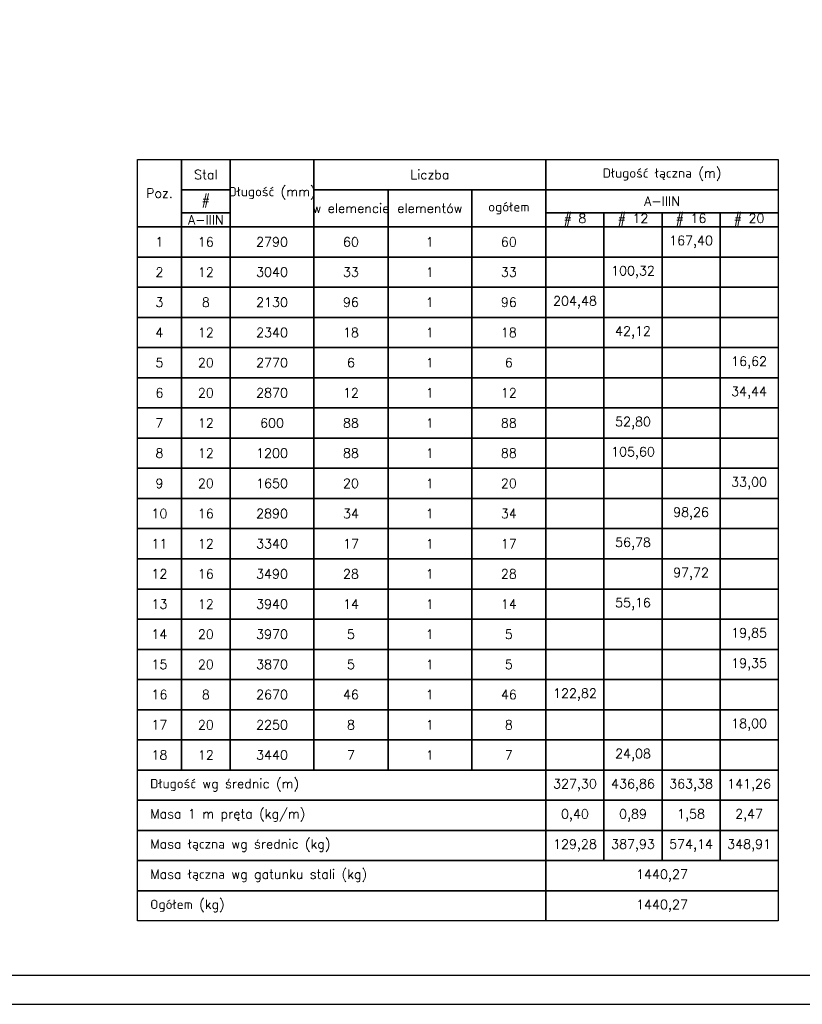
# Model space of a CAD drawing. Header units: millimetres. Extents: x -62590 to 46238, y 147773 to 522018.
# Tile 13 of 93: x 21155 to 24526, y 219643 to 223884. Entities that reach past the tile are written whole.
import ezdxf

# ---------------------------------------------------------------- set-up
doc = ezdxf.new("R2010")
doc.units = ezdxf.units.MM
for name, color, linetype in [('!PB_Ramka', 7, 'Continuous'), ('AutoCAD_Structural_Detailing_tabele zbrojenia', 7, 'Continuous'), ('e-cad_opisy', 7, 'Continuous')]:
    doc.layers.add(name, color=color, linetype=linetype)
doc.styles.add('style2', font='simplex.shx', dxfattribs={"height": 40})

# ---------------------------------------------------------------- blocks, each defined once
blk = doc.blocks.new('*U590')
at = {"layer": 'e-cad_opisy', "color": 8, "ltscale": 0.4}
blk.add_lwpolyline([(0, 0), (1300, 0), (1300, 420), (25, 420), (25, 297), (0, 297), (0, 0)], dxfattribs=at)
at = {"layer": 'e-cad_opisy', "color": 3, "ltscale": 0.4}
blk.add_lwpolyline([(30, 5), (1295, 5), (1295, 415), (30, 415), (30, 5)], dxfattribs=at)

msp = doc.modelspace()

# ---------------------------------------------------------------- linework, layer by layer
at = {"layer": 'AutoCAD_Structural_Detailing_tabele zbrojenia', "color": 1}
for p, q in [((21661.9, 223281.5), (24421.9, 223281.5)), ((21661.9, 220001.5), (21661.9, 223281.5)), ((21661.9, 223281.5), (21851.9, 223281.5)), ((21661.9, 222991.5), (21661.9, 223281.5)), ((21851.9, 223281.5), (21851.9, 222991.5)), ((21851.9, 223281.5), (22061.9, 223281.5)), ((21851.9, 223151.5), (21851.9, 223281.5)), ((22061.9, 223281.5), (22421.9, 223281.5)), ((22061.9, 222991.5), (22061.9, 223281.5)), ((22061.9, 223281.5), (22061.9, 223151.5)), ((22421.9, 223281.5), (22421.9, 222991.5)), ((22421.9, 223281.5), (23421.9, 223281.5)), ((22421.9, 223151.5), (22421.9, 223281.5)), ((23421.9, 223281.5), (23421.9, 223151.5)), ((23421.9, 223281.5), (24421.9, 223281.5)), ((23421.9, 223151.5), (23421.9, 223281.5)), ((24421.9, 223281.5), (24421.9, 220001.5)), ((24421.9, 223281.5), (24421.9, 223151.5)), ((22061.9, 223151.5), (21851.9, 223151.5)), ((21851.9, 223151.5), (22061.9, 223151.5)), ((21851.9, 223051.5), (21851.9, 223151.5)), ((22061.9, 223151.5), (22061.9, 223051.5)), ((23421.9, 223151.5), (22421.9, 223151.5)), ((22421.9, 223151.5), (22741.9, 223151.5)), ((22421.9, 222991.5), (22421.9, 223151.5)), ((22741.9, 223151.5), (23101.9, 223151.5)), ((22741.9, 222991.5), (22741.9, 223151.5)), ((22741.9, 223151.5), (22741.9, 222991.5)), ((23101.9, 223151.5), (23421.9, 223151.5)), ((23101.9, 222991.5), (23101.9, 223151.5)), ((23101.9, 223151.5), (23101.9, 222991.5)), ((23421.9, 223151.5), (23421.9, 222991.5)), ((24421.9, 223151.5), (23421.9, 223151.5)), ((23421.9, 223151.5), (24421.9, 223151.5)), ((23421.9, 223051.5), (23421.9, 223151.5)), ((24421.9, 223151.5), (24421.9, 223051.5)), ((22061.9, 223051.5), (21851.9, 223051.5)), ((21851.9, 223051.5), (22061.9, 223051.5)), ((21851.9, 222991.5), (21851.9, 223051.5)), ((22061.9, 223051.5), (22061.9, 222991.5)), ((24421.9, 223051.5), (23421.9, 223051.5)), ((23421.9, 223051.5), (23671.9, 223051.5)), ((23421.9, 222991.5), (23421.9, 223051.5)), ((23671.9, 223051.5), (23671.9, 222991.5)), ((23671.9, 223051.5), (23921.9, 223051.5)), ((23671.9, 222991.5), (23671.9, 223051.5)), ((23921.9, 223051.5), (23921.9, 222991.5)), ((23921.9, 223051.5), (24171.9, 223051.5)), ((23921.9, 222991.5), (23921.9, 223051.5)), ((24171.9, 223051.5), (24171.9, 222991.5)), ((24171.9, 223051.5), (24421.9, 223051.5)), ((24171.9, 222991.5), (24171.9, 223051.5)), ((24421.9, 223051.5), (24421.9, 222991.5)), ((21851.9, 222991.5), (21661.9, 222991.5)), ((21661.9, 222991.5), (21851.9, 222991.5)), ((21661.9, 222861.5), (21661.9, 222991.5)), ((22061.9, 222991.5), (21851.9, 222991.5)), ((21851.9, 222991.5), (21851.9, 222861.5)), ((21851.9, 222991.5), (22061.9, 222991.5)), ((21851.9, 222861.5), (21851.9, 222991.5)), ((22421.9, 222991.5), (22061.9, 222991.5)), ((22061.9, 222991.5), (22061.9, 222861.5)), ((22061.9, 222991.5), (22421.9, 222991.5)), ((22061.9, 222861.5), (22061.9, 222991.5)), ((22741.9, 222991.5), (22421.9, 222991.5)), ((22421.9, 222991.5), (22421.9, 222861.5)), ((22421.9, 222991.5), (22741.9, 222991.5)), ((22421.9, 222861.5), (22421.9, 222991.5)), ((23101.9, 222991.5), (22741.9, 222991.5)), ((22741.9, 222991.5), (22741.9, 222861.5)), ((22741.9, 222991.5), (23101.9, 222991.5)), ((22741.9, 222861.5), (22741.9, 222991.5)), ((23421.9, 222991.5), (23101.9, 222991.5)), ((23101.9, 222991.5), (23101.9, 222861.5)), ((23101.9, 222991.5), (23421.9, 222991.5)), ((23101.9, 222861.5), (23101.9, 222991.5)), ((23671.9, 222991.5), (23421.9, 222991.5)), ((23421.9, 222991.5), (23421.9, 222861.5)), ((23421.9, 222991.5), (23671.9, 222991.5)), ((23421.9, 222861.5), (23421.9, 222991.5)), ((23921.9, 222991.5), (23671.9, 222991.5)), ((23671.9, 222991.5), (23671.9, 222861.5)), ((23671.9, 222991.5), (23921.9, 222991.5)), ((23671.9, 222861.5), (23671.9, 222991.5)), ((24171.9, 222991.5), (23921.9, 222991.5)), ((23921.9, 222991.5), (23921.9, 222861.5)), ((23921.9, 222991.5), (24171.9, 222991.5)), ((23921.9, 222861.5), (23921.9, 222991.5)), ((24421.9, 222991.5), (24171.9, 222991.5)), ((24171.9, 222991.5), (24171.9, 222861.5)), ((24171.9, 222991.5), (24421.9, 222991.5)), ((24171.9, 222861.5), (24171.9, 222991.5)), ((24421.9, 222991.5), (24421.9, 222861.5)), ((21851.9, 222861.5), (21661.9, 222861.5)), ((21661.9, 222861.5), (21851.9, 222861.5)), ((21661.9, 222731.5), (21661.9, 222861.5)), ((22061.9, 222861.5), (21851.9, 222861.5)), ((21851.9, 222861.5), (21851.9, 222731.5)), ((21851.9, 222861.5), (22061.9, 222861.5)), ((21851.9, 222731.5), (21851.9, 222861.5)), ((22421.9, 222861.5), (22061.9, 222861.5)), ((22061.9, 222861.5), (22061.9, 222731.5)), ((22061.9, 222861.5), (22421.9, 222861.5)), ((22061.9, 222731.5), (22061.9, 222861.5)), ((22741.9, 222861.5), (22421.9, 222861.5)), ((22421.9, 222861.5), (22421.9, 222731.5)), ((22421.9, 222861.5), (22741.9, 222861.5)), ((22421.9, 222731.5), (22421.9, 222861.5)), ((23101.9, 222861.5), (22741.9, 222861.5)), ((22741.9, 222861.5), (22741.9, 222731.5)), ((22741.9, 222861.5), (23101.9, 222861.5)), ((22741.9, 222731.5), (22741.9, 222861.5)), ((23421.9, 222861.5), (23101.9, 222861.5)), ((23101.9, 222861.5), (23101.9, 222731.5)), ((23101.9, 222861.5), (23421.9, 222861.5)), ((23101.9, 222731.5), (23101.9, 222861.5)), ((23671.9, 222861.5), (23421.9, 222861.5)), ((23421.9, 222861.5), (23421.9, 222731.5)), ((23421.9, 222861.5), (23671.9, 222861.5)), ((23421.9, 222731.5), (23421.9, 222861.5)), ((23921.9, 222861.5), (23671.9, 222861.5)), ((23671.9, 222861.5), (23671.9, 222731.5)), ((23671.9, 222861.5), (23921.9, 222861.5)), ((23671.9, 222731.5), (23671.9, 222861.5)), ((24171.9, 222861.5), (23921.9, 222861.5)), ((23921.9, 222861.5), (23921.9, 222731.5)), ((23921.9, 222861.5), (24171.9, 222861.5)), ((23921.9, 222731.5), (23921.9, 222861.5)), ((24421.9, 222861.5), (24171.9, 222861.5)), ((24171.9, 222861.5), (24171.9, 222731.5)), ((24171.9, 222861.5), (24421.9, 222861.5)), ((24171.9, 222731.5), (24171.9, 222861.5)), ((24421.9, 222861.5), (24421.9, 222731.5)), ((21851.9, 222731.5), (21661.9, 222731.5)), ((21661.9, 222731.5), (21851.9, 222731.5)), ((21661.9, 222601.5), (21661.9, 222731.5)), ((22061.9, 222731.5), (21851.9, 222731.5)), ((21851.9, 222731.5), (21851.9, 222601.5)), ((21851.9, 222731.5), (22061.9, 222731.5)), ((21851.9, 222601.5), (21851.9, 222731.5)), ((22421.9, 222731.5), (22061.9, 222731.5)), ((22061.9, 222731.5), (22061.9, 222601.5)), ((22061.9, 222731.5), (22421.9, 222731.5)), ((22061.9, 222601.5), (22061.9, 222731.5)), ((22741.9, 222731.5), (22421.9, 222731.5)), ((22421.9, 222731.5), (22421.9, 222601.5)), ((22421.9, 222731.5), (22741.9, 222731.5)), ((22421.9, 222601.5), (22421.9, 222731.5)), ((23101.9, 222731.5), (22741.9, 222731.5)), ((22741.9, 222731.5), (22741.9, 222601.5)), ((22741.9, 222731.5), (23101.9, 222731.5)), ((22741.9, 222601.5), (22741.9, 222731.5)), ((23421.9, 222731.5), (23101.9, 222731.5)), ((23101.9, 222731.5), (23101.9, 222601.5)), ((23101.9, 222731.5), (23421.9, 222731.5)), ((23101.9, 222601.5), (23101.9, 222731.5)), ((23671.9, 222731.5), (23421.9, 222731.5)), ((23421.9, 222731.5), (23421.9, 222601.5)), ((23421.9, 222731.5), (23671.9, 222731.5)), ((23421.9, 222601.5), (23421.9, 222731.5)), ((23921.9, 222731.5), (23671.9, 222731.5)), ((23671.9, 222731.5), (23671.9, 222601.5)), ((23671.9, 222731.5), (23921.9, 222731.5)), ((23671.9, 222601.5), (23671.9, 222731.5)), ((24171.9, 222731.5), (23921.9, 222731.5)), ((23921.9, 222731.5), (23921.9, 222601.5)), ((23921.9, 222731.5), (24171.9, 222731.5)), ((23921.9, 222601.5), (23921.9, 222731.5)), ((24421.9, 222731.5), (24171.9, 222731.5)), ((24171.9, 222731.5), (24171.9, 222601.5)), ((24171.9, 222731.5), (24421.9, 222731.5)), ((24171.9, 222601.5), (24171.9, 222731.5)), ((24421.9, 222731.5), (24421.9, 222601.5)), ((21851.9, 222601.5), (21661.9, 222601.5)), ((21661.9, 222601.5), (21851.9, 222601.5)), ((21661.9, 222471.5), (21661.9, 222601.5)), ((22061.9, 222601.5), (21851.9, 222601.5)), ((21851.9, 222601.5), (21851.9, 222471.5)), ((21851.9, 222601.5), (22061.9, 222601.5)), ((21851.9, 222471.5), (21851.9, 222601.5)), ((22421.9, 222601.5), (22061.9, 222601.5)), ((22061.9, 222601.5), (22061.9, 222471.5)), ((22061.9, 222601.5), (22421.9, 222601.5)), ((22061.9, 222471.5), (22061.9, 222601.5)), ((22741.9, 222601.5), (22421.9, 222601.5)), ((22421.9, 222601.5), (22421.9, 222471.5)), ((22421.9, 222601.5), (22741.9, 222601.5)), ((22421.9, 222471.5), (22421.9, 222601.5)), ((23101.9, 222601.5), (22741.9, 222601.5)), ((22741.9, 222601.5), (22741.9, 222471.5)), ((22741.9, 222601.5), (23101.9, 222601.5)), ((22741.9, 222471.5), (22741.9, 222601.5)), ((23421.9, 222601.5), (23101.9, 222601.5)), ((23101.9, 222601.5), (23101.9, 222471.5)), ((23101.9, 222601.5), (23421.9, 222601.5)), ((23101.9, 222471.5), (23101.9, 222601.5)), ((23671.9, 222601.5), (23421.9, 222601.5)), ((23421.9, 222601.5), (23421.9, 222471.5)), ((23421.9, 222601.5), (23671.9, 222601.5)), ((23421.9, 222471.5), (23421.9, 222601.5)), ((23921.9, 222601.5), (23671.9, 222601.5)), ((23671.9, 222601.5), (23671.9, 222471.5)), ((23671.9, 222601.5), (23921.9, 222601.5)), ((23671.9, 222471.5), (23671.9, 222601.5)), ((24171.9, 222601.5), (23921.9, 222601.5)), ((23921.9, 222601.5), (23921.9, 222471.5)), ((23921.9, 222601.5), (24171.9, 222601.5)), ((23921.9, 222471.5), (23921.9, 222601.5)), ((24421.9, 222601.5), (24171.9, 222601.5)), ((24171.9, 222601.5), (24171.9, 222471.5)), ((24171.9, 222601.5), (24421.9, 222601.5)), ((24171.9, 222471.5), (24171.9, 222601.5)), ((24421.9, 222601.5), (24421.9, 222471.5)), ((21851.9, 222471.5), (21661.9, 222471.5)), ((21661.9, 222471.5), (21851.9, 222471.5)), ((21661.9, 222341.5), (21661.9, 222471.5)), ((22061.9, 222471.5), (21851.9, 222471.5)), ((21851.9, 222471.5), (21851.9, 222341.5)), ((21851.9, 222471.5), (22061.9, 222471.5)), ((21851.9, 222341.5), (21851.9, 222471.5)), ((22421.9, 222471.5), (22061.9, 222471.5)), ((22061.9, 222471.5), (22061.9, 222341.5)), ((22061.9, 222471.5), (22421.9, 222471.5)), ((22061.9, 222341.5), (22061.9, 222471.5)), ((22741.9, 222471.5), (22421.9, 222471.5)), ((22421.9, 222471.5), (22421.9, 222341.5)), ((22421.9, 222471.5), (22741.9, 222471.5)), ((22421.9, 222341.5), (22421.9, 222471.5)), ((23101.9, 222471.5), (22741.9, 222471.5)), ((22741.9, 222471.5), (22741.9, 222341.5)), ((22741.9, 222471.5), (23101.9, 222471.5)), ((22741.9, 222341.5), (22741.9, 222471.5)), ((23421.9, 222471.5), (23101.9, 222471.5)), ((23101.9, 222471.5), (23101.9, 222341.5)), ((23101.9, 222471.5), (23421.9, 222471.5)), ((23101.9, 222341.5), (23101.9, 222471.5)), ((23671.9, 222471.5), (23421.9, 222471.5)), ((23421.9, 222471.5), (23421.9, 222341.5)), ((23421.9, 222471.5), (23671.9, 222471.5)), ((23421.9, 222341.5), (23421.9, 222471.5)), ((23921.9, 222471.5), (23671.9, 222471.5)), ((23671.9, 222471.5), (23671.9, 222341.5)), ((23671.9, 222471.5), (23921.9, 222471.5)), ((23671.9, 222341.5), (23671.9, 222471.5)), ((24171.9, 222471.5), (23921.9, 222471.5)), ((23921.9, 222471.5), (23921.9, 222341.5)), ((23921.9, 222471.5), (24171.9, 222471.5)), ((23921.9, 222341.5), (23921.9, 222471.5)), ((24421.9, 222471.5), (24171.9, 222471.5)), ((24171.9, 222471.5), (24171.9, 222341.5)), ((24171.9, 222471.5), (24421.9, 222471.5)), ((24171.9, 222341.5), (24171.9, 222471.5)), ((24421.9, 222471.5), (24421.9, 222341.5)), ((21851.9, 222341.5), (21661.9, 222341.5)), ((21661.9, 222341.5), (21851.9, 222341.5)), ((21661.9, 222211.5), (21661.9, 222341.5)), ((22061.9, 222341.5), (21851.9, 222341.5)), ((21851.9, 222341.5), (21851.9, 222211.5)), ((21851.9, 222341.5), (22061.9, 222341.5)), ((21851.9, 222211.5), (21851.9, 222341.5)), ((22421.9, 222341.5), (22061.9, 222341.5)), ((22061.9, 222341.5), (22061.9, 222211.5)), ((22061.9, 222341.5), (22421.9, 222341.5)), ((22061.9, 222211.5), (22061.9, 222341.5)), ((22741.9, 222341.5), (22421.9, 222341.5)), ((22421.9, 222341.5), (22421.9, 222211.5)), ((22421.9, 222341.5), (22741.9, 222341.5)), ((22421.9, 222211.5), (22421.9, 222341.5)), ((23101.9, 222341.5), (22741.9, 222341.5)), ((22741.9, 222341.5), (22741.9, 222211.5)), ((22741.9, 222341.5), (23101.9, 222341.5)), ((22741.9, 222211.5), (22741.9, 222341.5)), ((23421.9, 222341.5), (23101.9, 222341.5)), ((23101.9, 222341.5), (23101.9, 222211.5)), ((23101.9, 222341.5), (23421.9, 222341.5)), ((23101.9, 222211.5), (23101.9, 222341.5)), ((23671.9, 222341.5), (23421.9, 222341.5)), ((23421.9, 222341.5), (23421.9, 222211.5)), ((23421.9, 222341.5), (23671.9, 222341.5)), ((23421.9, 222211.5), (23421.9, 222341.5)), ((23921.9, 222341.5), (23671.9, 222341.5)), ((23671.9, 222341.5), (23671.9, 222211.5)), ((23671.9, 222341.5), (23921.9, 222341.5)), ((23671.9, 222211.5), (23671.9, 222341.5)), ((24171.9, 222341.5), (23921.9, 222341.5)), ((23921.9, 222341.5), (23921.9, 222211.5)), ((23921.9, 222341.5), (24171.9, 222341.5)), ((23921.9, 222211.5), (23921.9, 222341.5)), ((24421.9, 222341.5), (24171.9, 222341.5)), ((24171.9, 222341.5), (24171.9, 222211.5)), ((24171.9, 222341.5), (24421.9, 222341.5)), ((24171.9, 222211.5), (24171.9, 222341.5)), ((24421.9, 222341.5), (24421.9, 222211.5)), ((21851.9, 222211.5), (21661.9, 222211.5)), ((21661.9, 222211.5), (21851.9, 222211.5)), ((21661.9, 222081.5), (21661.9, 222211.5)), ((22061.9, 222211.5), (21851.9, 222211.5)), ((21851.9, 222211.5), (21851.9, 222081.5)), ((21851.9, 222211.5), (22061.9, 222211.5)), ((21851.9, 222081.5), (21851.9, 222211.5)), ((22421.9, 222211.5), (22061.9, 222211.5)), ((22061.9, 222211.5), (22061.9, 222081.5)), ((22061.9, 222211.5), (22421.9, 222211.5)), ((22061.9, 222081.5), (22061.9, 222211.5)), ((22741.9, 222211.5), (22421.9, 222211.5)), ((22421.9, 222211.5), (22421.9, 222081.5)), ((22421.9, 222211.5), (22741.9, 222211.5)), ((22421.9, 222081.5), (22421.9, 222211.5)), ((23101.9, 222211.5), (22741.9, 222211.5)), ((22741.9, 222211.5), (22741.9, 222081.5)), ((22741.9, 222211.5), (23101.9, 222211.5)), ((22741.9, 222081.5), (22741.9, 222211.5)), ((23421.9, 222211.5), (23101.9, 222211.5)), ((23101.9, 222211.5), (23101.9, 222081.5)), ((23101.9, 222211.5), (23421.9, 222211.5)), ((23101.9, 222081.5), (23101.9, 222211.5)), ((23671.9, 222211.5), (23421.9, 222211.5)), ((23421.9, 222211.5), (23421.9, 222081.5)), ((23421.9, 222211.5), (23671.9, 222211.5)), ((23421.9, 222081.5), (23421.9, 222211.5)), ((23921.9, 222211.5), (23671.9, 222211.5)), ((23671.9, 222211.5), (23671.9, 222081.5)), ((23671.9, 222211.5), (23921.9, 222211.5)), ((23671.9, 222081.5), (23671.9, 222211.5)), ((24171.9, 222211.5), (23921.9, 222211.5)), ((23921.9, 222211.5), (23921.9, 222081.5)), ((23921.9, 222211.5), (24171.9, 222211.5)), ((23921.9, 222081.5), (23921.9, 222211.5)), ((24421.9, 222211.5), (24171.9, 222211.5)), ((24171.9, 222211.5), (24171.9, 222081.5)), ((24171.9, 222211.5), (24421.9, 222211.5)), ((24171.9, 222081.5), (24171.9, 222211.5)), ((24421.9, 222211.5), (24421.9, 222081.5)), ((21851.9, 222081.5), (21661.9, 222081.5)), ((21661.9, 222081.5), (21851.9, 222081.5)), ((21661.9, 221951.5), (21661.9, 222081.5)), ((22061.9, 222081.5), (21851.9, 222081.5)), ((21851.9, 222081.5), (21851.9, 221951.5)), ((21851.9, 222081.5), (22061.9, 222081.5)), ((21851.9, 221951.5), (21851.9, 222081.5)), ((22421.9, 222081.5), (22061.9, 222081.5)), ((22061.9, 222081.5), (22061.9, 221951.5)), ((22061.9, 222081.5), (22421.9, 222081.5)), ((22061.9, 221951.5), (22061.9, 222081.5)), ((22741.9, 222081.5), (22421.9, 222081.5)), ((22421.9, 222081.5), (22421.9, 221951.5)), ((22421.9, 222081.5), (22741.9, 222081.5)), ((22421.9, 221951.5), (22421.9, 222081.5)), ((23101.9, 222081.5), (22741.9, 222081.5)), ((22741.9, 222081.5), (22741.9, 221951.5)), ((22741.9, 222081.5), (23101.9, 222081.5)), ((22741.9, 221951.5), (22741.9, 222081.5)), ((23421.9, 222081.5), (23101.9, 222081.5)), ((23101.9, 222081.5), (23101.9, 221951.5)), ((23101.9, 222081.5), (23421.9, 222081.5)), ((23101.9, 221951.5), (23101.9, 222081.5)), ((23671.9, 222081.5), (23421.9, 222081.5)), ((23421.9, 222081.5), (23421.9, 221951.5)), ((23421.9, 222081.5), (23671.9, 222081.5)), ((23421.9, 221951.5), (23421.9, 222081.5)), ((23921.9, 222081.5), (23671.9, 222081.5)), ((23671.9, 222081.5), (23671.9, 221951.5)), ((23671.9, 222081.5), (23921.9, 222081.5)), ((23671.9, 221951.5), (23671.9, 222081.5)), ((24171.9, 222081.5), (23921.9, 222081.5)), ((23921.9, 222081.5), (23921.9, 221951.5)), ((23921.9, 222081.5), (24171.9, 222081.5)), ((23921.9, 221951.5), (23921.9, 222081.5)), ((24421.9, 222081.5), (24171.9, 222081.5)), ((24171.9, 222081.5), (24171.9, 221951.5)), ((24171.9, 222081.5), (24421.9, 222081.5)), ((24171.9, 221951.5), (24171.9, 222081.5)), ((24421.9, 222081.5), (24421.9, 221951.5)), ((21851.9, 221951.5), (21661.9, 221951.5)), ((21661.9, 221951.5), (21851.9, 221951.5)), ((21661.9, 221821.5), (21661.9, 221951.5)), ((22061.9, 221951.5), (21851.9, 221951.5)), ((21851.9, 221951.5), (21851.9, 221821.5)), ((21851.9, 221951.5), (22061.9, 221951.5)), ((21851.9, 221821.5), (21851.9, 221951.5)), ((22421.9, 221951.5), (22061.9, 221951.5)), ((22061.9, 221951.5), (22061.9, 221821.5)), ((22061.9, 221951.5), (22421.9, 221951.5)), ((22061.9, 221821.5), (22061.9, 221951.5)), ((22741.9, 221951.5), (22421.9, 221951.5)), ((22421.9, 221951.5), (22421.9, 221821.5)), ((22421.9, 221951.5), (22741.9, 221951.5)), ((22421.9, 221821.5), (22421.9, 221951.5)), ((23101.9, 221951.5), (22741.9, 221951.5)), ((22741.9, 221951.5), (22741.9, 221821.5)), ((22741.9, 221951.5), (23101.9, 221951.5)), ((22741.9, 221821.5), (22741.9, 221951.5)), ((23421.9, 221951.5), (23101.9, 221951.5)), ((23101.9, 221951.5), (23101.9, 221821.5)), ((23101.9, 221951.5), (23421.9, 221951.5)), ((23101.9, 221821.5), (23101.9, 221951.5)), ((23671.9, 221951.5), (23421.9, 221951.5)), ((23421.9, 221951.5), (23421.9, 221821.5)), ((23421.9, 221951.5), (23671.9, 221951.5)), ((23421.9, 221821.5), (23421.9, 221951.5)), ((23921.9, 221951.5), (23671.9, 221951.5)), ((23671.9, 221951.5), (23671.9, 221821.5)), ((23671.9, 221951.5), (23921.9, 221951.5)), ((23671.9, 221821.5), (23671.9, 221951.5)), ((24171.9, 221951.5), (23921.9, 221951.5)), ((23921.9, 221951.5), (23921.9, 221821.5)), ((23921.9, 221951.5), (24171.9, 221951.5)), ((23921.9, 221821.5), (23921.9, 221951.5)), ((24421.9, 221951.5), (24171.9, 221951.5)), ((24171.9, 221951.5), (24171.9, 221821.5)), ((24171.9, 221951.5), (24421.9, 221951.5)), ((24171.9, 221821.5), (24171.9, 221951.5)), ((24421.9, 221951.5), (24421.9, 221821.5)), ((21851.9, 221821.5), (21661.9, 221821.5)), ((21661.9, 221821.5), (21851.9, 221821.5)), ((21661.9, 221691.5), (21661.9, 221821.5)), ((22061.9, 221821.5), (21851.9, 221821.5)), ((21851.9, 221821.5), (21851.9, 221691.5)), ((21851.9, 221821.5), (22061.9, 221821.5)), ((21851.9, 221691.5), (21851.9, 221821.5)), ((22421.9, 221821.5), (22061.9, 221821.5)), ((22061.9, 221821.5), (22061.9, 221691.5)), ((22061.9, 221821.5), (22421.9, 221821.5)), ((22061.9, 221691.5), (22061.9, 221821.5)), ((22741.9, 221821.5), (22421.9, 221821.5)), ((22421.9, 221821.5), (22421.9, 221691.5)), ((22421.9, 221821.5), (22741.9, 221821.5)), ((22421.9, 221691.5), (22421.9, 221821.5)), ((23101.9, 221821.5), (22741.9, 221821.5)), ((22741.9, 221821.5), (22741.9, 221691.5)), ((22741.9, 221821.5), (23101.9, 221821.5)), ((22741.9, 221691.5), (22741.9, 221821.5)), ((23421.9, 221821.5), (23101.9, 221821.5)), ((23101.9, 221821.5), (23101.9, 221691.5)), ((23101.9, 221821.5), (23421.9, 221821.5)), ((23101.9, 221691.5), (23101.9, 221821.5)), ((23671.9, 221821.5), (23421.9, 221821.5)), ((23421.9, 221821.5), (23421.9, 221691.5)), ((23421.9, 221821.5), (23671.9, 221821.5)), ((23421.9, 221691.5), (23421.9, 221821.5)), ((23921.9, 221821.5), (23671.9, 221821.5)), ((23671.9, 221821.5), (23671.9, 221691.5)), ((23671.9, 221821.5), (23921.9, 221821.5)), ((23671.9, 221691.5), (23671.9, 221821.5)), ((24171.9, 221821.5), (23921.9, 221821.5)), ((23921.9, 221821.5), (23921.9, 221691.5)), ((23921.9, 221821.5), (24171.9, 221821.5)), ((23921.9, 221691.5), (23921.9, 221821.5)), ((24421.9, 221821.5), (24171.9, 221821.5)), ((24171.9, 221821.5), (24171.9, 221691.5)), ((24171.9, 221821.5), (24421.9, 221821.5)), ((24171.9, 221691.5), (24171.9, 221821.5)), ((24421.9, 221821.5), (24421.9, 221691.5)), ((21851.9, 221691.5), (21661.9, 221691.5)), ((21661.9, 221691.5), (21851.9, 221691.5)), ((21661.9, 221561.5), (21661.9, 221691.5)), ((22061.9, 221691.5), (21851.9, 221691.5)), ((21851.9, 221691.5), (21851.9, 221561.5)), ((21851.9, 221691.5), (22061.9, 221691.5)), ((21851.9, 221561.5), (21851.9, 221691.5)), ((22421.9, 221691.5), (22061.9, 221691.5)), ((22061.9, 221691.5), (22061.9, 221561.5)), ((22061.9, 221691.5), (22421.9, 221691.5)), ((22061.9, 221561.5), (22061.9, 221691.5)), ((22741.9, 221691.5), (22421.9, 221691.5)), ((22421.9, 221691.5), (22421.9, 221561.5)), ((22421.9, 221691.5), (22741.9, 221691.5)), ((22421.9, 221561.5), (22421.9, 221691.5)), ((23101.9, 221691.5), (22741.9, 221691.5)), ((22741.9, 221691.5), (22741.9, 221561.5)), ((22741.9, 221691.5), (23101.9, 221691.5)), ((22741.9, 221561.5), (22741.9, 221691.5)), ((23421.9, 221691.5), (23101.9, 221691.5)), ((23101.9, 221691.5), (23101.9, 221561.5)), ((23101.9, 221691.5), (23421.9, 221691.5)), ((23101.9, 221561.5), (23101.9, 221691.5)), ((23671.9, 221691.5), (23421.9, 221691.5)), ((23421.9, 221691.5), (23421.9, 221561.5)), ((23421.9, 221691.5), (23671.9, 221691.5)), ((23421.9, 221561.5), (23421.9, 221691.5)), ((23921.9, 221691.5), (23671.9, 221691.5)), ((23671.9, 221691.5), (23671.9, 221561.5)), ((23671.9, 221691.5), (23921.9, 221691.5)), ((23671.9, 221561.5), (23671.9, 221691.5)), ((24171.9, 221691.5), (23921.9, 221691.5)), ((23921.9, 221691.5), (23921.9, 221561.5)), ((23921.9, 221691.5), (24171.9, 221691.5)), ((23921.9, 221561.5), (23921.9, 221691.5)), ((24421.9, 221691.5), (24171.9, 221691.5)), ((24171.9, 221691.5), (24171.9, 221561.5)), ((24171.9, 221691.5), (24421.9, 221691.5)), ((24171.9, 221561.5), (24171.9, 221691.5)), ((24421.9, 221691.5), (24421.9, 221561.5)), ((21851.9, 221561.5), (21661.9, 221561.5)), ((21661.9, 221561.5), (21851.9, 221561.5)), ((21661.9, 221431.5), (21661.9, 221561.5)), ((22061.9, 221561.5), (21851.9, 221561.5)), ((21851.9, 221561.5), (21851.9, 221431.5)), ((21851.9, 221561.5), (22061.9, 221561.5)), ((21851.9, 221431.5), (21851.9, 221561.5)), ((22421.9, 221561.5), (22061.9, 221561.5)), ((22061.9, 221561.5), (22061.9, 221431.5)), ((22061.9, 221561.5), (22421.9, 221561.5)), ((22061.9, 221431.5), (22061.9, 221561.5)), ((22741.9, 221561.5), (22421.9, 221561.5)), ((22421.9, 221561.5), (22421.9, 221431.5)), ((22421.9, 221561.5), (22741.9, 221561.5)), ((22421.9, 221431.5), (22421.9, 221561.5)), ((23101.9, 221561.5), (22741.9, 221561.5)), ((22741.9, 221561.5), (22741.9, 221431.5)), ((22741.9, 221561.5), (23101.9, 221561.5)), ((22741.9, 221431.5), (22741.9, 221561.5)), ((23421.9, 221561.5), (23101.9, 221561.5)), ((23101.9, 221561.5), (23101.9, 221431.5)), ((23101.9, 221561.5), (23421.9, 221561.5)), ((23101.9, 221431.5), (23101.9, 221561.5)), ((23671.9, 221561.5), (23421.9, 221561.5)), ((23421.9, 221561.5), (23421.9, 221431.5)), ((23421.9, 221561.5), (23671.9, 221561.5)), ((23421.9, 221431.5), (23421.9, 221561.5)), ((23921.9, 221561.5), (23671.9, 221561.5)), ((23671.9, 221561.5), (23671.9, 221431.5)), ((23671.9, 221561.5), (23921.9, 221561.5)), ((23671.9, 221431.5), (23671.9, 221561.5)), ((24171.9, 221561.5), (23921.9, 221561.5)), ((23921.9, 221561.5), (23921.9, 221431.5)), ((23921.9, 221561.5), (24171.9, 221561.5)), ((23921.9, 221431.5), (23921.9, 221561.5)), ((24421.9, 221561.5), (24171.9, 221561.5)), ((24171.9, 221561.5), (24171.9, 221431.5)), ((24171.9, 221561.5), (24421.9, 221561.5)), ((24171.9, 221431.5), (24171.9, 221561.5)), ((24421.9, 221561.5), (24421.9, 221431.5)), ((21851.9, 221431.5), (21661.9, 221431.5)), ((21661.9, 221431.5), (21851.9, 221431.5)), ((21661.9, 221301.5), (21661.9, 221431.5)), ((22061.9, 221431.5), (21851.9, 221431.5)), ((21851.9, 221431.5), (21851.9, 221301.5)), ((21851.9, 221431.5), (22061.9, 221431.5)), ((21851.9, 221301.5), (21851.9, 221431.5)), ((22421.9, 221431.5), (22061.9, 221431.5)), ((22061.9, 221431.5), (22061.9, 221301.5)), ((22061.9, 221431.5), (22421.9, 221431.5)), ((22061.9, 221301.5), (22061.9, 221431.5)), ((22741.9, 221431.5), (22421.9, 221431.5)), ((22421.9, 221431.5), (22421.9, 221301.5)), ((22421.9, 221431.5), (22741.9, 221431.5)), ((22421.9, 221301.5), (22421.9, 221431.5)), ((23101.9, 221431.5), (22741.9, 221431.5)), ((22741.9, 221431.5), (22741.9, 221301.5)), ((22741.9, 221431.5), (23101.9, 221431.5)), ((22741.9, 221301.5), (22741.9, 221431.5)), ((23421.9, 221431.5), (23101.9, 221431.5)), ((23101.9, 221431.5), (23101.9, 221301.5)), ((23101.9, 221431.5), (23421.9, 221431.5)), ((23101.9, 221301.5), (23101.9, 221431.5)), ((23671.9, 221431.5), (23421.9, 221431.5)), ((23421.9, 221431.5), (23421.9, 221301.5)), ((23421.9, 221431.5), (23671.9, 221431.5)), ((23421.9, 221301.5), (23421.9, 221431.5)), ((23921.9, 221431.5), (23671.9, 221431.5)), ((23671.9, 221431.5), (23671.9, 221301.5)), ((23671.9, 221431.5), (23921.9, 221431.5)), ((23671.9, 221301.5), (23671.9, 221431.5)), ((24171.9, 221431.5), (23921.9, 221431.5)), ((23921.9, 221431.5), (23921.9, 221301.5)), ((23921.9, 221431.5), (24171.9, 221431.5)), ((23921.9, 221301.5), (23921.9, 221431.5)), ((24421.9, 221431.5), (24171.9, 221431.5)), ((24171.9, 221431.5), (24171.9, 221301.5)), ((24171.9, 221431.5), (24421.9, 221431.5)), ((24171.9, 221301.5), (24171.9, 221431.5)), ((24421.9, 221431.5), (24421.9, 221301.5)), ((21851.9, 221301.5), (21661.9, 221301.5)), ((21661.9, 221301.5), (21851.9, 221301.5)), ((21661.9, 221171.5), (21661.9, 221301.5)), ((22061.9, 221301.5), (21851.9, 221301.5)), ((21851.9, 221301.5), (21851.9, 221171.5)), ((21851.9, 221301.5), (22061.9, 221301.5)), ((21851.9, 221171.5), (21851.9, 221301.5)), ((22421.9, 221301.5), (22061.9, 221301.5)), ((22061.9, 221301.5), (22061.9, 221171.5)), ((22061.9, 221301.5), (22421.9, 221301.5)), ((22061.9, 221171.5), (22061.9, 221301.5)), ((22741.9, 221301.5), (22421.9, 221301.5)), ((22421.9, 221301.5), (22421.9, 221171.5)), ((22421.9, 221301.5), (22741.9, 221301.5)), ((22421.9, 221171.5), (22421.9, 221301.5)), ((23101.9, 221301.5), (22741.9, 221301.5)), ((22741.9, 221301.5), (22741.9, 221171.5)), ((22741.9, 221301.5), (23101.9, 221301.5)), ((22741.9, 221171.5), (22741.9, 221301.5)), ((23421.9, 221301.5), (23101.9, 221301.5)), ((23101.9, 221301.5), (23101.9, 221171.5)), ((23101.9, 221301.5), (23421.9, 221301.5)), ((23101.9, 221171.5), (23101.9, 221301.5)), ((23671.9, 221301.5), (23421.9, 221301.5)), ((23421.9, 221301.5), (23421.9, 221171.5)), ((23421.9, 221301.5), (23671.9, 221301.5)), ((23421.9, 221171.5), (23421.9, 221301.5)), ((23921.9, 221301.5), (23671.9, 221301.5)), ((23671.9, 221301.5), (23671.9, 221171.5)), ((23671.9, 221301.5), (23921.9, 221301.5)), ((23671.9, 221171.5), (23671.9, 221301.5)), ((24171.9, 221301.5), (23921.9, 221301.5)), ((23921.9, 221301.5), (23921.9, 221171.5)), ((23921.9, 221301.5), (24171.9, 221301.5)), ((23921.9, 221171.5), (23921.9, 221301.5)), ((24421.9, 221301.5), (24171.9, 221301.5)), ((24171.9, 221301.5), (24171.9, 221171.5)), ((24171.9, 221301.5), (24421.9, 221301.5)), ((24171.9, 221171.5), (24171.9, 221301.5)), ((24421.9, 221301.5), (24421.9, 221171.5)), ((21851.9, 221171.5), (21661.9, 221171.5)), ((21661.9, 221171.5), (21851.9, 221171.5)), ((21661.9, 221041.5), (21661.9, 221171.5)), ((22061.9, 221171.5), (21851.9, 221171.5)), ((21851.9, 221171.5), (21851.9, 221041.5)), ((21851.9, 221171.5), (22061.9, 221171.5)), ((21851.9, 221041.5), (21851.9, 221171.5)), ((22421.9, 221171.5), (22061.9, 221171.5)), ((22061.9, 221171.5), (22061.9, 221041.5)), ((22061.9, 221171.5), (22421.9, 221171.5)), ((22061.9, 221041.5), (22061.9, 221171.5)), ((22741.9, 221171.5), (22421.9, 221171.5)), ((22421.9, 221171.5), (22421.9, 221041.5)), ((22421.9, 221171.5), (22741.9, 221171.5)), ((22421.9, 221041.5), (22421.9, 221171.5)), ((23101.9, 221171.5), (22741.9, 221171.5)), ((22741.9, 221171.5), (22741.9, 221041.5)), ((22741.9, 221171.5), (23101.9, 221171.5)), ((22741.9, 221041.5), (22741.9, 221171.5)), ((23421.9, 221171.5), (23101.9, 221171.5)), ((23101.9, 221171.5), (23101.9, 221041.5)), ((23101.9, 221171.5), (23421.9, 221171.5)), ((23101.9, 221041.5), (23101.9, 221171.5)), ((23671.9, 221171.5), (23421.9, 221171.5)), ((23421.9, 221171.5), (23421.9, 221041.5)), ((23421.9, 221171.5), (23671.9, 221171.5)), ((23421.9, 221041.5), (23421.9, 221171.5)), ((23921.9, 221171.5), (23671.9, 221171.5)), ((23671.9, 221171.5), (23671.9, 221041.5)), ((23671.9, 221171.5), (23921.9, 221171.5)), ((23671.9, 221041.5), (23671.9, 221171.5)), ((24171.9, 221171.5), (23921.9, 221171.5)), ((23921.9, 221171.5), (23921.9, 221041.5)), ((23921.9, 221171.5), (24171.9, 221171.5)), ((23921.9, 221041.5), (23921.9, 221171.5)), ((24421.9, 221171.5), (24171.9, 221171.5)), ((24171.9, 221171.5), (24171.9, 221041.5)), ((24171.9, 221171.5), (24421.9, 221171.5)), ((24171.9, 221041.5), (24171.9, 221171.5)), ((24421.9, 221171.5), (24421.9, 221041.5)), ((21851.9, 221041.5), (21661.9, 221041.5)), ((21661.9, 221041.5), (21851.9, 221041.5)), ((21661.9, 220911.5), (21661.9, 221041.5)), ((22061.9, 221041.5), (21851.9, 221041.5)), ((21851.9, 221041.5), (21851.9, 220911.5)), ((21851.9, 221041.5), (22061.9, 221041.5)), ((21851.9, 220911.5), (21851.9, 221041.5)), ((22421.9, 221041.5), (22061.9, 221041.5)), ((22061.9, 221041.5), (22061.9, 220911.5)), ((22061.9, 221041.5), (22421.9, 221041.5)), ((22061.9, 220911.5), (22061.9, 221041.5)), ((22741.9, 221041.5), (22421.9, 221041.5)), ((22421.9, 221041.5), (22421.9, 220911.5)), ((22421.9, 221041.5), (22741.9, 221041.5)), ((22421.9, 220911.5), (22421.9, 221041.5)), ((23101.9, 221041.5), (22741.9, 221041.5)), ((22741.9, 221041.5), (22741.9, 220911.5)), ((22741.9, 221041.5), (23101.9, 221041.5)), ((22741.9, 220911.5), (22741.9, 221041.5)), ((23421.9, 221041.5), (23101.9, 221041.5)), ((23101.9, 221041.5), (23101.9, 220911.5)), ((23101.9, 221041.5), (23421.9, 221041.5)), ((23101.9, 220911.5), (23101.9, 221041.5)), ((23671.9, 221041.5), (23421.9, 221041.5)), ((23421.9, 221041.5), (23421.9, 220911.5)), ((23421.9, 221041.5), (23671.9, 221041.5)), ((23421.9, 220911.5), (23421.9, 221041.5)), ((23921.9, 221041.5), (23671.9, 221041.5)), ((23671.9, 221041.5), (23671.9, 220911.5)), ((23671.9, 221041.5), (23921.9, 221041.5)), ((23671.9, 220911.5), (23671.9, 221041.5)), ((24171.9, 221041.5), (23921.9, 221041.5)), ((23921.9, 221041.5), (23921.9, 220911.5)), ((23921.9, 221041.5), (24171.9, 221041.5)), ((23921.9, 220911.5), (23921.9, 221041.5)), ((24421.9, 221041.5), (24171.9, 221041.5)), ((24171.9, 221041.5), (24171.9, 220911.5)), ((24171.9, 221041.5), (24421.9, 221041.5)), ((24171.9, 220911.5), (24171.9, 221041.5)), ((24421.9, 221041.5), (24421.9, 220911.5)), ((21851.9, 220911.5), (21661.9, 220911.5)), ((21661.9, 220911.5), (21851.9, 220911.5)), ((21661.9, 220781.5), (21661.9, 220911.5)), ((22061.9, 220911.5), (21851.9, 220911.5)), ((21851.9, 220911.5), (21851.9, 220781.5)), ((21851.9, 220911.5), (22061.9, 220911.5)), ((21851.9, 220781.5), (21851.9, 220911.5)), ((22421.9, 220911.5), (22061.9, 220911.5)), ((22061.9, 220911.5), (22061.9, 220781.5)), ((22061.9, 220911.5), (22421.9, 220911.5)), ((22061.9, 220781.5), (22061.9, 220911.5)), ((22741.9, 220911.5), (22421.9, 220911.5)), ((22421.9, 220911.5), (22421.9, 220781.5)), ((22421.9, 220911.5), (22741.9, 220911.5)), ((22421.9, 220781.5), (22421.9, 220911.5)), ((23101.9, 220911.5), (22741.9, 220911.5)), ((22741.9, 220911.5), (22741.9, 220781.5)), ((22741.9, 220911.5), (23101.9, 220911.5)), ((22741.9, 220781.5), (22741.9, 220911.5)), ((23421.9, 220911.5), (23101.9, 220911.5)), ((23101.9, 220911.5), (23101.9, 220781.5)), ((23101.9, 220911.5), (23421.9, 220911.5)), ((23101.9, 220781.5), (23101.9, 220911.5)), ((23671.9, 220911.5), (23421.9, 220911.5)), ((23421.9, 220911.5), (23421.9, 220781.5)), ((23421.9, 220911.5), (23671.9, 220911.5)), ((23421.9, 220781.5), (23421.9, 220911.5)), ((23921.9, 220911.5), (23671.9, 220911.5)), ((23671.9, 220911.5), (23671.9, 220781.5)), ((23671.9, 220911.5), (23921.9, 220911.5)), ((23671.9, 220781.5), (23671.9, 220911.5)), ((24171.9, 220911.5), (23921.9, 220911.5)), ((23921.9, 220911.5), (23921.9, 220781.5)), ((23921.9, 220911.5), (24171.9, 220911.5)), ((23921.9, 220781.5), (23921.9, 220911.5)), ((24421.9, 220911.5), (24171.9, 220911.5)), ((24171.9, 220911.5), (24171.9, 220781.5)), ((24171.9, 220911.5), (24421.9, 220911.5)), ((24171.9, 220781.5), (24171.9, 220911.5)), ((24421.9, 220911.5), (24421.9, 220781.5)), ((21851.9, 220781.5), (21661.9, 220781.5)), ((21661.9, 220781.5), (21851.9, 220781.5)), ((21661.9, 220651.5), (21661.9, 220781.5)), ((22061.9, 220781.5), (21851.9, 220781.5)), ((21851.9, 220781.5), (21851.9, 220651.5)), ((21851.9, 220781.5), (22061.9, 220781.5)), ((21851.9, 220651.5), (21851.9, 220781.5)), ((22421.9, 220781.5), (22061.9, 220781.5)), ((22061.9, 220781.5), (22061.9, 220651.5)), ((22061.9, 220781.5), (22421.9, 220781.5)), ((22061.9, 220651.5), (22061.9, 220781.5)), ((22741.9, 220781.5), (22421.9, 220781.5)), ((22421.9, 220781.5), (22421.9, 220651.5)), ((22421.9, 220781.5), (22741.9, 220781.5)), ((22421.9, 220651.5), (22421.9, 220781.5)), ((23101.9, 220781.5), (22741.9, 220781.5)), ((22741.9, 220781.5), (22741.9, 220651.5)), ((22741.9, 220781.5), (23101.9, 220781.5)), ((22741.9, 220651.5), (22741.9, 220781.5)), ((23421.9, 220781.5), (23101.9, 220781.5)), ((23101.9, 220781.5), (23101.9, 220651.5)), ((23101.9, 220781.5), (23421.9, 220781.5)), ((23101.9, 220651.5), (23101.9, 220781.5)), ((23671.9, 220781.5), (23421.9, 220781.5)), ((23421.9, 220781.5), (23421.9, 220651.5)), ((23421.9, 220781.5), (23671.9, 220781.5)), ((23421.9, 220651.5), (23421.9, 220781.5)), ((23921.9, 220781.5), (23671.9, 220781.5)), ((23671.9, 220781.5), (23671.9, 220651.5)), ((23671.9, 220781.5), (23921.9, 220781.5)), ((23671.9, 220651.5), (23671.9, 220781.5)), ((24171.9, 220781.5), (23921.9, 220781.5)), ((23921.9, 220781.5), (23921.9, 220651.5)), ((23921.9, 220781.5), (24171.9, 220781.5)), ((23921.9, 220651.5), (23921.9, 220781.5)), ((24421.9, 220781.5), (24171.9, 220781.5)), ((24171.9, 220781.5), (24171.9, 220651.5)), ((24171.9, 220781.5), (24421.9, 220781.5)), ((24171.9, 220651.5), (24171.9, 220781.5)), ((24421.9, 220781.5), (24421.9, 220651.5)), ((21661.9, 220651.5), (23421.9, 220651.5)), ((21661.9, 220521.5), (21661.9, 220651.5)), ((21851.9, 220651.5), (21661.9, 220651.5)), ((22061.9, 220651.5), (21851.9, 220651.5)), ((22421.9, 220651.5), (22061.9, 220651.5)), ((22741.9, 220651.5), (22421.9, 220651.5)), ((23101.9, 220651.5), (22741.9, 220651.5)), ((23421.9, 220651.5), (23101.9, 220651.5)), ((23421.9, 220651.5), (23421.9, 220521.5)), ((23671.9, 220651.5), (23421.9, 220651.5)), ((23421.9, 220651.5), (23671.9, 220651.5)), ((23421.9, 220521.5), (23421.9, 220651.5)), ((23921.9, 220651.5), (23671.9, 220651.5)), ((23671.9, 220651.5), (23671.9, 220521.5)), ((23671.9, 220651.5), (23921.9, 220651.5)), ((23671.9, 220521.5), (23671.9, 220651.5)), ((24171.9, 220651.5), (23921.9, 220651.5)), ((23921.9, 220651.5), (23921.9, 220521.5)), ((23921.9, 220651.5), (24171.9, 220651.5)), ((23921.9, 220521.5), (23921.9, 220651.5)), ((24421.9, 220651.5), (24171.9, 220651.5)), ((24171.9, 220651.5), (24171.9, 220521.5)), ((24171.9, 220651.5), (24421.9, 220651.5)), ((24171.9, 220521.5), (24171.9, 220651.5)), ((24421.9, 220651.5), (24421.9, 220521.5)), ((21661.9, 220521.5), (23421.9, 220521.5)), ((21661.9, 220391.5), (21661.9, 220521.5)), ((23421.9, 220521.5), (21661.9, 220521.5)), ((23421.9, 220521.5), (23421.9, 220391.5)), ((23671.9, 220521.5), (23421.9, 220521.5)), ((23421.9, 220521.5), (23671.9, 220521.5)), ((23421.9, 220391.5), (23421.9, 220521.5)), ((23921.9, 220521.5), (23671.9, 220521.5)), ((23671.9, 220521.5), (23671.9, 220391.5)), ((23671.9, 220521.5), (23921.9, 220521.5)), ((23671.9, 220391.5), (23671.9, 220521.5)), ((24171.9, 220521.5), (23921.9, 220521.5)), ((23921.9, 220521.5), (23921.9, 220391.5)), ((23921.9, 220521.5), (24171.9, 220521.5)), ((23921.9, 220391.5), (23921.9, 220521.5)), ((24421.9, 220521.5), (24171.9, 220521.5)), ((24171.9, 220521.5), (24171.9, 220391.5)), ((24171.9, 220521.5), (24421.9, 220521.5)), ((24171.9, 220391.5), (24171.9, 220521.5)), ((24421.9, 220521.5), (24421.9, 220391.5)), ((21661.9, 220391.5), (23421.9, 220391.5)), ((21661.9, 220261.5), (21661.9, 220391.5)), ((23421.9, 220391.5), (21661.9, 220391.5)), ((23421.9, 220391.5), (23421.9, 220261.5)), ((23671.9, 220391.5), (23421.9, 220391.5)), ((23421.9, 220391.5), (23671.9, 220391.5)), ((23421.9, 220261.5), (23421.9, 220391.5)), ((23921.9, 220391.5), (23671.9, 220391.5)), ((23671.9, 220391.5), (23671.9, 220261.5)), ((23671.9, 220391.5), (23921.9, 220391.5)), ((23671.9, 220261.5), (23671.9, 220391.5)), ((24171.9, 220391.5), (23921.9, 220391.5)), ((23921.9, 220391.5), (23921.9, 220261.5)), ((23921.9, 220391.5), (24171.9, 220391.5)), ((23921.9, 220261.5), (23921.9, 220391.5)), ((24421.9, 220391.5), (24171.9, 220391.5)), ((24171.9, 220391.5), (24171.9, 220261.5)), ((24171.9, 220391.5), (24421.9, 220391.5)), ((24171.9, 220261.5), (24171.9, 220391.5)), ((24421.9, 220391.5), (24421.9, 220261.5)), ((21661.9, 220261.5), (23421.9, 220261.5)), ((21661.9, 220131.5), (21661.9, 220261.5)), ((23421.9, 220261.5), (21661.9, 220261.5)), ((23421.9, 220261.5), (23421.9, 220131.5)), ((23421.9, 220261.5), (24421.9, 220261.5)), ((23421.9, 220131.5), (23421.9, 220261.5)), ((23671.9, 220261.5), (23421.9, 220261.5)), ((23921.9, 220261.5), (23671.9, 220261.5)), ((24171.9, 220261.5), (23921.9, 220261.5)), ((24421.9, 220261.5), (24171.9, 220261.5)), ((24421.9, 220261.5), (24421.9, 220131.5)), ((21661.9, 220131.5), (23421.9, 220131.5)), ((21661.9, 220001.5), (21661.9, 220131.5)), ((23421.9, 220131.5), (21661.9, 220131.5)), ((23421.9, 220131.5), (23421.9, 220001.5)), ((24421.9, 220131.5), (23421.9, 220131.5)), ((23421.9, 220131.5), (24421.9, 220131.5)), ((23421.9, 220001.5), (23421.9, 220131.5)), ((24421.9, 220131.5), (24421.9, 220001.5)), ((24421.9, 220001.5), (21661.9, 220001.5)), ((23421.9, 220001.5), (21661.9, 220001.5)), ((24421.9, 220001.5), (23421.9, 220001.5))]:
    msp.add_line(p, q, dxfattribs=at)

# ---------------------------------------------------------------- block references
at = {"layer": '!PB_Ramka', "xscale": 25, "yscale": 25, "zscale": 25}
msp.add_blockref('*U590', (1238, 219642.6), dxfattribs=at)

# ---------------------------------------------------------------- texts
at = {"layer": 'AutoCAD_Structural_Detailing_tabele zbrojenia', "color": 3, "char_height": 40, "style": 'style2'}
for s, insert, width, attachment_point in [('Stal', (21956.9, 223216.5), 210, 5), ('Liczba', (22921.9, 223216.5), 1000, 5), ('Długość łączna (m)', (23921.9, 223216.5), 1000, 5), ('Długość (mm)', (22241.9, 223136.5), 360, 5), ('Poz.', (21756.9, 223136.5), 190, 5), ('#', (21956.9, 223101.5), 210, 5), ('w elemencie', (22581.9, 223071.5), 320, 5), ('elementów', (22921.9, 223071.5), 360, 5), ('ogółem', (23261.9, 223071.5), 320, 5), ('A-IIIN', (23921.9, 223101.5), 1000, 5), ('A-IIIN', (21956.9, 223021.5), 210, 5), ('# 8', (23546.9, 223021.5), 250, 5), ('# 12', (23796.9, 223021.5), 250, 5), ('# 16', (24046.9, 223021.5), 250, 5), ('# 20', (24296.9, 223021.5), 250, 5), ('  Długość wg średnic (m)', (21661.9, 220586.5), 1760, 4), ('  Masa 1 m pręta (kg/m)', (21661.9, 220456.5), 1760, 4), ('  Masa łączna wg średnic (kg)', (21661.9, 220326.5), 1760, 4), ('  Masa łączna wg gatunku stali (kg)', (21661.9, 220196.5), 1760, 4), ('  Ogółem (kg)', (21661.9, 220066.5), 1760, 4)]:
    msp.add_mtext(s, dxfattribs=dict(at, insert=insert, width=width, attachment_point=attachment_point))
at = {"layer": 'AutoCAD_Structural_Detailing_tabele zbrojenia', "color": 2, "char_height": 40, "attachment_point": 5, "style": 'style2'}
for s, insert, width in [('1', (21756.9, 222926.5), 190), ('16', (21956.9, 222926.5), 210), ('2790', (22241.9, 222926.5), 360), ('60', (22581.9, 222926.5), 320), ('1', (22921.9, 222926.5), 360), ('60', (23261.9, 222926.5), 320), ('167,40', (24046.9, 222926.5), 250), ('2', (21756.9, 222796.5), 190), ('12', (21956.9, 222796.5), 210), ('3040', (22241.9, 222796.5), 360), ('33', (22581.9, 222796.5), 320), ('1', (22921.9, 222796.5), 360), ('33', (23261.9, 222796.5), 320), ('100,32', (23796.9, 222796.5), 250), ('3', (21756.9, 222666.5), 190), ('8', (21956.9, 222666.5), 210), ('2130', (22241.9, 222666.5), 360), ('96', (22581.9, 222666.5), 320), ('1', (22921.9, 222666.5), 360), ('96', (23261.9, 222666.5), 320), ('204,48', (23546.9, 222666.5), 250), ('4', (21756.9, 222536.5), 190), ('12', (21956.9, 222536.5), 210), ('2340', (22241.9, 222536.5), 360), ('18', (22581.9, 222536.5), 320), ('1', (22921.9, 222536.5), 360), ('18', (23261.9, 222536.5), 320), ('42,12', (23796.9, 222536.5), 250), ('5', (21756.9, 222406.5), 190), ('20', (21956.9, 222406.5), 210), ('2770', (22241.9, 222406.5), 360), ('6', (22581.9, 222406.5), 320), ('1', (22921.9, 222406.5), 360), ('6', (23261.9, 222406.5), 320), ('16,62', (24296.9, 222406.5), 250), ('6', (21756.9, 222276.5), 190), ('20', (21956.9, 222276.5), 210), ('2870', (22241.9, 222276.5), 360), ('12', (22581.9, 222276.5), 320), ('1', (22921.9, 222276.5), 360), ('12', (23261.9, 222276.5), 320), ('34,44', (24296.9, 222276.5), 250), ('7', (21756.9, 222146.5), 190), ('12', (21956.9, 222146.5), 210), ('600', (22241.9, 222146.5), 360), ('88', (22581.9, 222146.5), 320), ('1', (22921.9, 222146.5), 360), ('88', (23261.9, 222146.5), 320), ('52,80', (23796.9, 222146.5), 250), ('8', (21756.9, 222016.5), 190), ('12', (21956.9, 222016.5), 210), ('1200', (22241.9, 222016.5), 360), ('88', (22581.9, 222016.5), 320), ('1', (22921.9, 222016.5), 360), ('88', (23261.9, 222016.5), 320), ('105,60', (23796.9, 222016.5), 250), ('9', (21756.9, 221886.5), 190), ('20', (21956.9, 221886.5), 210), ('1650', (22241.9, 221886.5), 360), ('20', (22581.9, 221886.5), 320), ('1', (22921.9, 221886.5), 360), ('20', (23261.9, 221886.5), 320), ('33,00', (24296.9, 221886.5), 250), ('10', (21756.9, 221756.5), 190), ('16', (21956.9, 221756.5), 210), ('2890', (22241.9, 221756.5), 360), ('34', (22581.9, 221756.5), 320), ('1', (22921.9, 221756.5), 360), ('34', (23261.9, 221756.5), 320), ('98,26', (24046.9, 221756.5), 250), ('11', (21756.9, 221626.5), 190), ('12', (21956.9, 221626.5), 210), ('3340', (22241.9, 221626.5), 360), ('17', (22581.9, 221626.5), 320), ('1', (22921.9, 221626.5), 360), ('17', (23261.9, 221626.5), 320), ('56,78', (23796.9, 221626.5), 250), ('12', (21756.9, 221496.5), 190), ('16', (21956.9, 221496.5), 210), ('3490', (22241.9, 221496.5), 360), ('28', (22581.9, 221496.5), 320), ('1', (22921.9, 221496.5), 360), ('28', (23261.9, 221496.5), 320), ('97,72', (24046.9, 221496.5), 250), ('13', (21756.9, 221366.5), 190), ('12', (21956.9, 221366.5), 210), ('3940', (22241.9, 221366.5), 360), ('55,16', (23796.9, 221366.5), 250), ('14', (22581.9, 221366.5), 320), ('1', (22921.9, 221366.5), 360), ('14', (23261.9, 221366.5), 320), ('14', (21756.9, 221236.5), 190), ('20', (21956.9, 221236.5), 210), ('3970', (22241.9, 221236.5), 360), ('5', (22581.9, 221236.5), 320), ('1', (22921.9, 221236.5), 360), ('5', (23261.9, 221236.5), 320), ('19,85', (24296.9, 221236.5), 250), ('15', (21756.9, 221106.5), 190), ('20', (21956.9, 221106.5), 210), ('3870', (22241.9, 221106.5), 360), ('5', (22581.9, 221106.5), 320), ('1', (22921.9, 221106.5), 360), ('5', (23261.9, 221106.5), 320), ('19,35', (24296.9, 221106.5), 250), ('16', (21756.9, 220976.5), 190), ('8', (21956.9, 220976.5), 210), ('2670', (22241.9, 220976.5), 360), ('46', (22581.9, 220976.5), 320), ('1', (22921.9, 220976.5), 360), ('46', (23261.9, 220976.5), 320), ('122,82', (23546.9, 220976.5), 250), ('17', (21756.9, 220846.5), 190), ('20', (21956.9, 220846.5), 210), ('2250', (22241.9, 220846.5), 360), ('8', (22581.9, 220846.5), 320), ('1', (22921.9, 220846.5), 360), ('8', (23261.9, 220846.5), 320), ('18,00', (24296.9, 220846.5), 250), ('18', (21756.9, 220716.5), 190), ('12', (21956.9, 220716.5), 210), ('3440', (22241.9, 220716.5), 360), ('7', (22581.9, 220716.5), 320), ('1', (22921.9, 220716.5), 360), ('7', (23261.9, 220716.5), 320), ('24,08', (23796.9, 220716.5), 250), ('327,30', (23546.9, 220586.5), 250), ('436,86', (23796.9, 220586.5), 250), ('363,38', (24046.9, 220586.5), 250), ('141,26', (24296.9, 220586.5), 250), ('0,40', (23546.9, 220456.5), 250), ('0,89', (23796.9, 220456.5), 250), ('1,58', (24046.9, 220456.5), 250), ('2,47', (24296.9, 220456.5), 250), ('129,28', (23546.9, 220326.5), 250), ('387,93', (23796.9, 220326.5), 250), ('574,14', (24046.9, 220326.5), 250), ('348,91', (24296.9, 220326.5), 250), ('1440,27', (23921.9, 220196.5), 1000), ('1440,27', (23921.9, 220066.5), 1000)]:
    msp.add_mtext(s, dxfattribs=dict(at, insert=insert, width=width))

doc.saveas('drawing.dxf')
